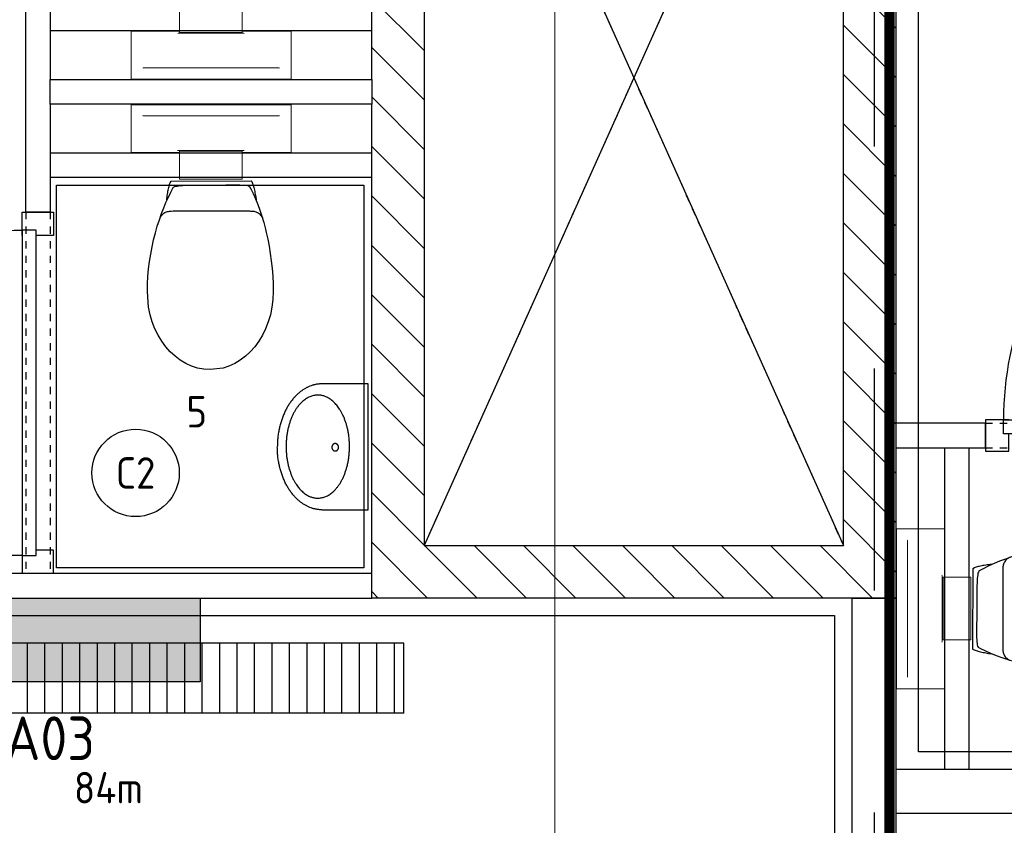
# Model space of a CAD drawing. Header units: millimetres. Extents: x -38032 to 104346, y -31182 to 78566.
# Tile 119 of 154: x 56578 to 59395, y 17124 to 19428. Entities that reach past the tile are written whole.
import ezdxf
from ezdxf.enums import TextEntityAlignment as Align

# ---------------------------------------------------------------- set-up
doc = ezdxf.new("R2010")
doc.units = ezdxf.units.MM
doc.header["$LTSCALE"] = 100
doc.set_wipeout_variables(frame=1)
for name, pattern in [('HIDDEN', [9.525, 6.35, -3.175]), ('PHANTOM', [63.5, 31.75, -6.35, 6.35, -6.35, 6.35, -6.35]), ('STYLE_01', [0.41664, 0.20828, -0.20836]), ('STYLE_11', [5, 3.888855, -0.416718, 0.277786, -0.416641])]:
    doc.linetypes.add(name, pattern=pattern)
for name, color, linetype in [('AL$1A---_ALGEMEEN', 8, 'Continuous'), ('AM$1A---_ARCERING', 8, 'Continuous'), ('BOUWKUNDIG', 8, 'Continuous'), ('brandscheiding', 5, 'HIDDEN'), ('EL6131--_KG', 3, 'Continuous'), ('EL6131--_KG_ARC', 1, 'Continuous'), ('EL6212--', 3, 'Continuous'), ('EL6311--', 3, 'Continuous'), ('Kastenscheiding', 4, 'PHANTOM'), ('lengte voedingskabels', 3, 'Continuous')]:
    doc.layers.add(name, color=color, linetype=linetype)
doc.layers.add('stramien', color=1, linetype='Continuous', lineweight=9)
doc.styles.add('BURO-018', font='iso.shx', dxfattribs={"height": 90})
doc.styles.add('BURO-025', font='ISO.shx', dxfattribs={"height": 125})
doc.styles.get("Standard").update_dxf_attribs({"font": 'iso.shx'})

# ---------------------------------------------------------------- blocks, each defined once
blk = doc.blocks.new('1115B3A')
at = {"color": 0, "linetype": 'Continuous'}
blk.add_circle((0, 0), 2.5, dxfattribs=at)
at = {"color": 0, "linetype": 'Continuous', "style": 'BURO-018'}
for tag, p in [('E_GKAST', (0, 8)), ('E_GROEP', (0, 5)), ('E_SGROEP', (4.5, 5)), ('E_ARMCODE', (0, 0)), ('E_SLET', (4.5, -1))]:
    blk.add_attdef(tag, text='', height=1.8, dxfattribs=at).set_placement(p, align=Align.MIDDLE)
blk = doc.blocks.new('1116A4H1200240')
at = {"color": 0}
for p, q in [((-12, -2.4), (-12, 2.4)), ((-12, 2.4), (12, 2.4)), ((12, 2.4), (12, -2.4)), ((12, -2.4), (-12, -2.4))]:
    blk.add_line(p, q, dxfattribs=at)
at = {"color": 0, "linetype": 'Continuous', "style": 'BURO-018'}
for tag, p in [('E_GKAST', (0, 15)), ('E_GROEP', (0, 9)), ('E_SGROEP', (4.5, 9)), ('E_KAST', (0, 6))]:
    blk.add_attdef(tag, text='', height=1.8, dxfattribs=at).set_placement(p, align=Align.MIDDLE)
at = {"color": 0, "linetype": 'Continuous', "style": 'BURO-018', "flags": 1}
blk.add_attdef('E_MATCODE', text='', height=1.8, dxfattribs=at).set_placement((0, 0), align=Align.MIDDLE)
blk = doc.blocks.new('E-GK-GTC-C83C')
at = {"color": 0, "linetype": 'Continuous'}
for p, q in [((-0.5, 100), (0.5, 100)), ((-0.5, -100), (0.5, -100))]:
    blk.add_line(p, q, dxfattribs=at)
blk = doc.blocks.new('E-GK-END-C8')
at = {"color": 0, "linetype": 'Continuous'}
blk.add_line((0, 100), (0, -100), dxfattribs=at)
blk = doc.blocks.new('toil. 10 top')
at = {"color": 0, "lineweight": 5}
blk.add_wipeout([(-202.38, 176.35), (202.64, 176.35), (202.64, 77.25), (-202.38, 77.25)], dxfattribs=at).dxf.layer = 'AL$1A---_ALGEMEEN'
at = {"color": 0}
blk.add_wipeout([(-126.41, -63.78), (-125.9, -59.46), (-125.39, -54.88), (-124.88, -50.82), (-124.12, -47.01), (-123.61, -42.94), (-123.1, -39.13), (-122.34, -35.57), (-121.58, -32.02), (-120.82, -28.71), (-120.05, -25.66), (-119.29, -22.87), (-118.27, -19.82), (-117.51, -17.28), (-116.5, -14.99), (-113.95, -10.42), (115.23, -9.66), (116.5, -11.69), (117.77, -13.97), (119.04, -16.52), (120.06, -19.31), (121.08, -22.36), (122.09, -25.41), (122.86, -28.71), (123.87, -32.02), (124.64, -36.08), (125.14, -39.64), (125.91, -43.45), (126.67, -47.52), (127.18, -51.33), (127.94, -55.39), (129.46, -63.27)], dxfattribs=at).dxf.layer = 'AL$1A---_ALGEMEEN'
at = {"layer": 'AL$1A---_ALGEMEEN', "color": 0, "lineweight": 5, "flags": 128}
blk.add_lwpolyline([(-202.38, 176.35), (202.64, 176.35), (202.64, 77.25), (-202.38, 77.25), (-202.38, 176.35)], dxfattribs=at)
at = {"layer": 'AL$1A---_ALGEMEEN', "color": 0, "flags": 128}
blk.add_lwpolyline([(-126.41, -63.78), (-125.9, -59.46), (-125.39, -54.88), (-124.88, -50.82), (-124.12, -47.01), (-123.61, -42.94), (-123.1, -39.13), (-122.34, -35.57), (-121.58, -32.02), (-120.82, -28.71), (-120.05, -25.66), (-119.29, -22.87), (-118.27, -19.82), (-117.51, -17.28), (-116.5, -14.99), (-113.95, -10.42), (115.23, -9.66), (116.5, -11.69), (117.77, -13.97), (119.04, -16.52), (120.06, -19.31), (121.08, -22.36), (122.09, -25.41), (122.86, -28.71), (123.87, -32.02), (124.64, -36.08), (125.14, -39.64), (125.91, -43.45), (126.67, -47.52), (127.18, -51.33), (127.94, -55.39), (129.46, -63.27)], dxfattribs=at)
at = {"color": 0, "lineweight": 5}
blk.add_wipeout([(-89.82, 75.21), (89.57, 75.21), (89.57, -4.57), (-89.82, -4.57)], dxfattribs=at).dxf.layer = 'AL$1A---_ALGEMEEN'
at = {"color": 0}
blk.add_wipeout([(-182.05, -326), (-181.8, -304.15), (-180.53, -282.55), (-178.5, -260.95), (-175.96, -239.61), (-172.4, -218.77), (-168.59, -198.19), (-164.01, -177.86), (-159.18, -158.29), (-153.59, -139.24), (-147.75, -120.94), (-141.65, -103.15), (-135.3, -86.65), (-128.69, -70.89), (-121.83, -55.65), (-114.97, -41.42), (-107.86, -28.46), (-106.59, -27.19), (-104.3, -25.92), (-101, -24.9), (-96.93, -24.14), (-92.1, -23.38), (-86.51, -22.87), (-80.16, -22.36), (-73.04, -22.11), (-65.68, -21.85), (-57.29, -21.6), (-48.65, -21.6), (-39.5, -21.6), (-29.85, -21.34), (-19.68, -21.34), (1.41, -21.34), (11.81, -21.34), (22.49, -21.34), (32.4, -21.34), (42.31, -21.09), (51.2, -21.09), (60.09, -20.84), (68.22, -20.84), (76.1, -20.84), (82.96, -21.09), (89.32, -21.34), (95.16, -21.6), (99.99, -22.11), (104.05, -22.87), (107.1, -23.63), (110.66, -25.66), (113.96, -32.52), (120.82, -45.99), (127.43, -60.98), (133.78, -76.74), (139.63, -93.25), (145.47, -110.27), (150.81, -128.31), (155.89, -147.11), (158.18, -156.77), (162.5, -176.33), (166.56, -196.41), (169.86, -216.99), (172.66, -238.34), (174.95, -259.93), (176.73, -281.79), (177.74, -303.64), (178.25, -326), (177.23, -348.87), (174.44, -370.981), (170.12, -392.571), (164.02, -412.651), (156.4, -432.471), (147.25, -450.511), (136.83, -467.791), (125.4, -483.801), (112.44, -498.031), (98.72, -510.981), (83.73, -522.161), (67.97, -531.821), (51.45, -539.191), (34.43, -544.781), (-1.9, -549.101), (-20.19, -548.081), (-38.23, -544.781), (-55.51, -539.191), (-72.03, -531.821), (-87.78, -522.161), (-102.52, -510.981), (-116.5, -498.031), (-129.2, -483.801), (-140.89, -467.791), (-151.31, -450.511), (-160.46, -432.471), (-168.08, -412.651), (-174.18, -392.571), (-178.5, -370.981)], dxfattribs=at).dxf.layer = 'AL$1A---_ALGEMEEN'
at = {"layer": 'AL$1A---_ALGEMEEN', "color": 0}
blk.add_line((460, 0), (-460, 0), dxfattribs=at)
at = {"layer": 'AL$1A---_ALGEMEEN', "color": 0, "lineweight": 5, "flags": 128}
blk.add_lwpolyline([(-89.82, 75.21), (89.57, 75.21), (89.57, -4.57), (-89.82, -4.57), (-89.82, 75.21)], dxfattribs=at)
at = {"layer": 'AL$1A---_ALGEMEEN', "color": 0, "flags": 128}
blk.add_lwpolyline([(-182.05, -326), (-181.8, -304.15), (-180.53, -282.55), (-178.5, -260.95), (-175.96, -239.61), (-172.4, -218.77), (-168.59, -198.19), (-164.01, -177.86), (-159.18, -158.29), (-153.59, -139.24), (-147.75, -120.94), (-141.65, -103.15), (-135.3, -86.65), (-128.69, -70.89), (-121.83, -55.65), (-114.97, -41.42), (-107.86, -28.46), (-106.59, -27.19), (-104.3, -25.92), (-101, -24.9), (-96.93, -24.14), (-92.1, -23.38), (-86.51, -22.87), (-80.16, -22.36), (-73.04, -22.11), (-65.68, -21.85), (-57.29, -21.6), (-48.65, -21.6), (-39.5, -21.6), (-29.85, -21.34), (-19.68, -21.34), (1.41, -21.34), (11.81, -21.34), (22.49, -21.34), (32.4, -21.34), (42.31, -21.09), (51.2, -21.09), (60.09, -20.84), (68.22, -20.84), (76.1, -20.84), (82.96, -21.09), (89.32, -21.34), (95.16, -21.6), (99.99, -22.11), (104.05, -22.87), (107.1, -23.63), (110.66, -25.66), (113.96, -32.52), (120.82, -45.99), (127.43, -60.98), (133.78, -76.74), (139.63, -93.25), (145.47, -110.27), (150.81, -128.31), (155.89, -147.11), (158.18, -156.77), (162.5, -176.33), (166.56, -196.41), (169.86, -216.99), (172.66, -238.34), (174.95, -259.93), (176.73, -281.79), (177.74, -303.64), (178.25, -326), (177.23, -348.87), (174.44, -370.981), (170.12, -392.571), (164.02, -412.651), (156.4, -432.471), (147.25, -450.511), (136.83, -467.791), (125.4, -483.801), (112.44, -498.031), (98.72, -510.981), (83.73, -522.161), (67.97, -531.821), (51.45, -539.191), (34.43, -544.781), (-1.9, -549.101), (-20.19, -548.081), (-38.23, -544.781), (-55.51, -539.191), (-72.03, -531.821), (-87.78, -522.161), (-102.52, -510.981), (-116.5, -498.031), (-129.2, -483.801), (-140.89, -467.791), (-151.31, -450.511), (-160.46, -432.471), (-168.08, -412.651), (-174.18, -392.571), (-178.5, -370.981), (-182.05, -326)], dxfattribs=at)
at = {"color": 0, "lineweight": 5}
for points in [[(-228.05, 208.36), (-228.05, 71.4), (-89.82, 71.4)], [(89.82, 71.4), (229.32, 71.4), (229.32, 208.87)]]:
    blk.add_wipeout(points, dxfattribs=at).dxf.layer = 'AL$1A---_ALGEMEEN'
at = {"color": 0}
blk.add_wipeout([(-145.72, -115.35), (-144.45, -112.56), (-142.92, -110.01), (-141.14, -107.73), (-139.11, -105.19), (-137.08, -103.41), (-134.79, -101.88), (-132.25, -100.36), (-129.71, -99.09), (-127.17, -98.33), (-124.37, -97.31), (-121.83, -96.8), (-119.04, -96.29), (-116.24, -96.04), (-113.45, -95.79), (-107.86, -95.54), (110.66, -95.54), (112.95, -95.79), (115.74, -95.79), (118.28, -96.04), (120.82, -96.04), (123.36, -96.55), (125.91, -97.06), (128.19, -97.82), (130.73, -98.83), (133.02, -99.85), (135.31, -101.12), (137.59, -102.9), (139.63, -104.68), (141.66, -107.22), (143.44, -109.51), (147, -115.35)], dxfattribs=at).dxf.layer = 'AL$1A---_ALGEMEEN'
at = {"layer": 'AL$1A---_ALGEMEEN', "color": 0, "lineweight": 5}
blk.add_line((-228.05, 208.36), (229.32, 208.36), dxfattribs=at)
at = {"layer": 'AL$1A---_ALGEMEEN', "color": 0}
blk.add_line((460, 70), (-460, 70), dxfattribs=at)
at = {"layer": 'AL$1A---_ALGEMEEN', "color": 0, "lineweight": 5, "flags": 128}
for points in [[(-228.05, 208.36), (-228.05, 71.4), (-89.82, 71.4)], [(89.82, 71.4), (229.32, 71.4), (229.32, 208.87)]]:
    blk.add_lwpolyline(points, dxfattribs=at)
at = {"layer": 'AL$1A---_ALGEMEEN', "color": 0, "flags": 128}
blk.add_lwpolyline([(-145.72, -115.35), (-144.45, -112.56), (-142.92, -110.01), (-141.14, -107.73), (-139.11, -105.19), (-137.08, -103.41), (-134.79, -101.88), (-132.25, -100.36), (-129.71, -99.09), (-127.17, -98.33), (-124.37, -97.31), (-121.83, -96.8), (-119.04, -96.29), (-116.24, -96.04), (-113.45, -95.79), (-107.86, -95.54), (110.66, -95.54), (112.95, -95.79), (115.74, -95.79), (118.28, -96.04), (120.82, -96.04), (123.36, -96.55), (125.91, -97.06), (128.19, -97.82), (130.73, -98.83), (133.02, -99.85), (135.31, -101.12), (137.59, -102.9), (139.63, -104.68), (141.66, -107.22), (143.44, -109.51), (147, -115.35)], dxfattribs=at)
blk = doc.blocks.new('fonteintje 360 x 240')
at = {"color": 0}
blk.add_wipeout([(0, -132.1), (180, -132.1), (180, -133.1), (180, -134.2), (179.9, -135.3), (179.9, -136.3), (179.9, -137.4), (179.8, -138.5), (179.7, -139.5), (179.6, -140.6), (179.5, -141.6), (179.4, -142.7), (179.3, -143.7), (179.2, -144.8), (179, -145.8), (178.8, -146.8), (178.7, -147.9), (178.5, -148.9), (178.3, -150), (178.1, -151), (177.9, -152), (177.6, -153), (177.4, -154.1), (177.2, -155.1), (176.9, -156.1), (176.6, -157.1), (176.3, -158.2), (176, -159.2), (175.7, -160.2), (175.4, -161.2), (175, -162.2), (174.7, -163.2), (174.3, -164.2), (174, -165.2), (173.6, -166.2), (173.2, -167.2), (172.8, -168.2), (172.4, -169.2), (171.9, -170.2), (171.5, -171.2), (171, -172.1), (170.6, -173.1), (170.1, -174.1), (169.6, -175.1), (169.1, -176.1), (168.6, -177), (168.1, -178), (167.5, -179), (167, -179.9), (166.4, -180.9), (165.9, -181.9), (165.3, -182.8), (164.7, -183.8), (164.1, -184.7), (163.5, -185.7), (162.8, -186.6), (162.2, -187.6), (161.5, -188.5), (160.9, -189.5), (160.2, -190.4), (159.5, -191.4), (158.8, -192.3), (158.1, -193.2), (157.4, -194.2), (156.6, -195.1), (155.9, -196), (155.1, -197), (154.4, -197.9), (153.6, -198.8), (152.8, -199.7), (152, -200.6), (151.2, -201.5), (150.4, -202.4), (149.6, -203.3), (148.8, -204.1), (147.9, -205), (147.1, -205.9), (146.2, -206.7), (145.4, -207.6), (144.5, -208.4), (143.6, -209.3), (142.7, -210.1), (141.8, -210.9), (140.9, -211.7), (140, -212.6), (139.1, -213.4), (138.2, -214.2), (137.2, -215), (136.3, -215.8), (135.3, -216.5), (134.4, -217.3), (133.4, -218.1), (132.4, -218.8), (131.4, -219.6), (130.4, -220.4), (129.4, -221.1), (128.4, -221.8), (127.4, -222.6), (126.3, -223.3), (125.3, -224), (124.2, -224.8), (123.2, -225.5), (122.1, -226.2), (121, -226.9), (119.9, -227.6), (118.8, -228.2), (117.7, -228.9), (116.6, -229.6), (115.5, -230.3), (114.4, -230.9), (113.2, -231.6), (112.1, -232.2), (110.9, -232.9), (109.8, -233.5), (108.6, -234.1), (107.4, -234.8), (106.2, -235.4), (105, -236), (103.8, -236.6), (102.6, -237.2), (101.4, -237.8), (100.2, -238.4), (98.9, -239), (97.7, -239.5), (96.4, -240.1), (95.2, -240.7), (93.9, -241.2), (92.6, -241.8), (91.3, -242.3), (90, -242.9), (88.7, -243.4), (87.4, -243.9), (86.1, -244.4), (84.8, -244.9), (83.4, -245.4), (82.1, -245.9), (80.8, -246.4), (79.5, -246.9), (78.1, -247.3), (76.8, -247.8), (75.5, -248.2), (74.1, -248.7), (72.8, -249.1), (71.4, -249.5), (70.1, -250), (68.7, -250.4), (67.4, -250.8), (66, -251.1), (64.6, -251.5), (63.3, -251.9), (61.9, -252.3), (60.5, -252.6), (59.1, -253), (57.8, -253.3), (56.4, -253.6), (55, -254), (53.6, -254.3), (52.2, -254.6), (50.8, -254.9), (49.4, -255.2), (48, -255.4), (46.6, -255.7), (45.2, -256), (43.8, -256.2), (42.4, -256.5), (41, -256.7), (39.5, -256.9), (38.1, -257.2), (36.7, -257.4), (35.3, -257.6), (33.8, -257.8), (32.4, -258), (31, -258.2), (29.5, -258.3), (28.1, -258.5), (26.6, -258.6), (25.2, -258.8), (23.7, -258.9), (22.3, -259.1), (20.8, -259.2), (19.3, -259.3), (17.9, -259.4), (16.4, -259.5), (14.9, -259.6), (13.4, -259.7), (12, -259.7), (10.5, -259.8), (9, -259.8), (7.5, -259.9), (6, -259.9), (4.5, -260), (3, -260), (1.5, -260), (0, -260)], dxfattribs=at).dxf.layer = 'AL$1A---_ALGEMEEN'
at = {"layer": 'AL$1A---_ALGEMEEN', "color": 0}
blk.add_open_spline([(180, -132.1), (180, -166.3), (131.8, -225.7), (48.2, -260), (0, -260)], degree=2, dxfattribs=at)
at = {"color": 0}
blk.add_wipeout([(180, -132.1), (180, 0), (-180, 0), (-180, -132.1)], dxfattribs=at).dxf.layer = 'AL$1A---_ALGEMEEN'
at = {"layer": 'AL$1A---_ALGEMEEN', "color": 0}
blk.add_lwpolyline([(180, -132.1), (180, 0), (-180, 0), (-180, -132.1)], dxfattribs=at)
at = {"color": 0}
blk.add_wipeout([(0, -132.1), (-180, -132.1), (-180, -133.1), (-180, -134.2), (-179.9, -135.3), (-179.9, -136.3), (-179.9, -137.4), (-179.8, -138.5), (-179.7, -139.5), (-179.6, -140.6), (-179.5, -141.6), (-179.4, -142.7), (-179.3, -143.7), (-179.2, -144.8), (-179, -145.8), (-178.8, -146.8), (-178.7, -147.9), (-178.5, -148.9), (-178.3, -150), (-178.1, -151), (-177.9, -152), (-177.6, -153), (-177.4, -154.1), (-177.2, -155.1), (-176.9, -156.1), (-176.6, -157.1), (-176.3, -158.2), (-176, -159.2), (-175.7, -160.2), (-175.4, -161.2), (-175, -162.2), (-174.7, -163.2), (-174.3, -164.2), (-174, -165.2), (-173.6, -166.2), (-173.2, -167.2), (-172.8, -168.2), (-172.4, -169.2), (-171.9, -170.2), (-171.5, -171.2), (-171, -172.1), (-170.6, -173.1), (-170.1, -174.1), (-169.6, -175.1), (-169.1, -176.1), (-168.6, -177), (-168.1, -178), (-167.5, -179), (-167, -179.9), (-166.4, -180.9), (-165.9, -181.9), (-165.3, -182.8), (-164.7, -183.8), (-164.1, -184.7), (-163.5, -185.7), (-162.8, -186.6), (-162.2, -187.6), (-161.5, -188.5), (-160.9, -189.5), (-160.2, -190.4), (-159.5, -191.4), (-158.8, -192.3), (-158.1, -193.2), (-157.4, -194.2), (-156.6, -195.1), (-155.9, -196), (-155.1, -197), (-154.4, -197.9), (-153.6, -198.8), (-152.8, -199.7), (-152, -200.6), (-151.2, -201.5), (-150.4, -202.4), (-149.6, -203.3), (-148.8, -204.1), (-147.9, -205), (-147.1, -205.9), (-146.2, -206.7), (-145.4, -207.6), (-144.5, -208.4), (-143.6, -209.3), (-142.7, -210.1), (-141.8, -210.9), (-140.9, -211.7), (-140, -212.6), (-139.1, -213.4), (-138.2, -214.2), (-137.2, -215), (-136.3, -215.8), (-135.3, -216.5), (-134.4, -217.3), (-133.4, -218.1), (-132.4, -218.8), (-131.4, -219.6), (-130.4, -220.4), (-129.4, -221.1), (-128.4, -221.8), (-127.4, -222.6), (-126.3, -223.3), (-125.3, -224), (-124.2, -224.8), (-123.2, -225.5), (-122.1, -226.2), (-121, -226.9), (-119.9, -227.6), (-118.8, -228.2), (-117.7, -228.9), (-116.6, -229.6), (-115.5, -230.3), (-114.4, -230.9), (-113.2, -231.6), (-112.1, -232.2), (-110.9, -232.9), (-109.8, -233.5), (-108.6, -234.1), (-107.4, -234.8), (-106.2, -235.4), (-105, -236), (-103.8, -236.6), (-102.6, -237.2), (-101.4, -237.8), (-100.2, -238.4), (-98.9, -239), (-97.7, -239.5), (-96.4, -240.1), (-95.2, -240.7), (-93.9, -241.2), (-92.6, -241.8), (-91.3, -242.3), (-90, -242.9), (-88.7, -243.4), (-87.4, -243.9), (-86.1, -244.4), (-84.8, -244.9), (-83.4, -245.4), (-82.1, -245.9), (-80.8, -246.4), (-79.5, -246.9), (-78.1, -247.3), (-76.8, -247.8), (-75.5, -248.2), (-74.1, -248.7), (-72.8, -249.1), (-71.4, -249.5), (-70.1, -250), (-68.7, -250.4), (-67.4, -250.8), (-66, -251.1), (-64.6, -251.5), (-63.3, -251.9), (-61.9, -252.3), (-60.5, -252.6), (-59.1, -253), (-57.8, -253.3), (-56.4, -253.6), (-55, -254), (-53.6, -254.3), (-52.2, -254.6), (-50.8, -254.9), (-49.4, -255.2), (-48, -255.4), (-46.6, -255.7), (-45.2, -256), (-43.8, -256.2), (-42.4, -256.5), (-41, -256.7), (-39.5, -256.9), (-38.1, -257.2), (-36.7, -257.4), (-35.3, -257.6), (-33.8, -257.8), (-32.4, -258), (-31, -258.2), (-29.5, -258.3), (-28.1, -258.5), (-26.6, -258.6), (-25.2, -258.8), (-23.7, -258.9), (-22.3, -259.1), (-20.8, -259.2), (-19.3, -259.3), (-17.9, -259.4), (-16.4, -259.5), (-14.9, -259.6), (-13.4, -259.7), (-12, -259.7), (-10.5, -259.8), (-9, -259.8), (-7.5, -259.9), (-6, -259.9), (-4.5, -260), (-3, -260), (-1.5, -260), (0, -260)], dxfattribs=at).dxf.layer = 'AL$1A---_ALGEMEEN'
at = {"layer": 'AL$1A---_ALGEMEEN', "color": 0}
blk.add_open_spline([(-180, -132.1), (-180, -166.3), (-131.8, -225.7), (-48.2, -260), (0, -260)], degree=2, dxfattribs=at)
at = {"color": 0}
blk.add_wipeout([(-0.6, -234.9), (-15.1, -234.4), (-29.3, -233.1), (-43.4, -231), (-57, -228), (-70, -224.2), (-82.4, -219.6), (-94, -214.3), (-104.8, -208.3), (-114.5, -201.7), (-123.1, -194.6), (-130.5, -186.9), (-136.7, -178.9), (-141.5, -170.5), (-145.1, -161.9), (-147.2, -153.1), (-147.9, -144.2), (-147.2, -135.3), (-145.1, -126.5), (-141.5, -117.8), (-136.7, -109.5), (-130.5, -101.4), (-123.1, -93.8), (-114.5, -86.6), (-104.8, -80), (-94, -74), (-82.4, -68.7), (-70, -64.2), (-57, -60.4), (-43.4, -57.4), (-29.3, -55.2), (-15.1, -53.9), (-0.6, -53.5), (13.8, -53.9), (28.1, -55.2), (42.1, -57.4), (55.7, -60.4), (68.8, -64.2), (81.2, -68.7), (92.8, -74), (103.5, -80), (113.2, -86.6), (121.8, -93.8), (129.3, -101.4), (135.4, -109.5), (140.3, -117.8), (143.8, -126.5), (146, -135.3), (146.7, -144.2), (146, -153.1), (143.8, -161.9), (140.3, -170.5), (135.4, -178.9), (129.3, -186.9), (121.8, -194.6), (113.2, -201.7), (103.5, -208.3), (92.8, -214.3), (81.2, -219.6), (68.8, -224.2), (55.7, -228), (42.1, -231), (28.1, -233.1), (13.8, -234.4)], dxfattribs=at).dxf.layer = 'AL$1A---_ALGEMEEN'
at = {"layer": 'AL$1A---_ALGEMEEN', "color": 0}
blk.add_open_spline([(-74.3, -65.6), (-40.1, -53.5), (38.8, -53.5), (107.2, -77.8), (146.7, -119.9), (146.7, -168.5), (107.2, -210.6), (38.8, -234.9), (-40.1, -234.9), (-108.4, -210.6), (-147.9, -168.5), (-147.9, -119.9), (-108.4, -77.8), (-74.3, -65.6)], degree=2, dxfattribs=at)
at = {"color": 0}
blk.add_wipeout([(1.3, -104), (0.3, -104), (-0.7, -103.8), (-1.7, -103.6), (-2.7, -103.3), (-3.6, -102.9), (-4.5, -102.4), (-5.3, -101.8), (-6.1, -101.2), (-6.8, -100.5), (-7.4, -99.7), (-7.9, -98.9), (-8.4, -98), (-8.7, -97.1), (-9, -96.2), (-9.1, -95.3), (-9.2, -94.3), (-9.1, -93.4), (-9, -92.4), (-8.7, -91.5), (-8.4, -90.6), (-7.9, -89.8), (-7.4, -88.9), (-6.8, -88.2), (-6.1, -87.5), (-5.3, -86.8), (-4.5, -86.3), (-3.6, -85.8), (-2.7, -85.4), (-1.7, -85.1), (-0.7, -84.8), (0.3, -84.7), (1.3, -84.7), (2.3, -84.7), (3.4, -84.8), (4.3, -85.1), (5.3, -85.4), (6.2, -85.8), (7.1, -86.3), (8, -86.8), (8.7, -87.5), (9.4, -88.2), (10, -88.9), (10.5, -89.8), (11, -90.6), (11.3, -91.5), (11.6, -92.4), (11.7, -93.4), (11.8, -94.3), (11.7, -95.3), (11.6, -96.2), (11.3, -97.1), (11, -98), (10.5, -98.9), (10, -99.7), (9.4, -100.5), (8.7, -101.2), (8, -101.8), (7.1, -102.4), (6.2, -102.9), (5.3, -103.3), (4.3, -103.6), (3.4, -103.8), (2.3, -104)], dxfattribs=at).dxf.layer = 'AL$1A---_ALGEMEEN'
at = {"layer": 'AL$1A---_ALGEMEEN', "color": 0}
blk.add_open_spline([(-3.9, -85.9), (-1.5, -84.7), (4.1, -84.7), (9, -87.2), (11.8, -91.7), (11.8, -96.9), (9, -101.4), (4.1, -104), (-1.5, -104), (-6.4, -101.4), (-9.2, -96.9), (-9.2, -91.7), (-6.4, -87.2), (-3.9, -85.9)], degree=2, dxfattribs=at)
blk = doc.blocks.new('72-toilet hang+fontein')
at = {"layer": 'AL$1A---_ALGEMEEN', "color": 0, "xscale": -1}
blk.add_blockref('fonteintje 360 x 240', (-980, 910), dxfattribs=at)
at = {"layer": 'AL$1A---_ALGEMEEN', "color": 0, "xscale": -1, "rotation": 270}
blk.add_blockref('toil. 10 top', (-210, 460.125), dxfattribs=at)
blk = doc.blocks.new('32x_hout-mk 806a-p')
at = {"color": 0}
for points in [[(-20.7, -67), (-20.7, 0), (-110.7, 0), (-110.7, -67)], [(-110.7, -967), (-20.7, -967), (-20.7, -1034), (-110.7, -1034)]]:
    blk.add_wipeout(points, dxfattribs=at).dxf.layer = 'AL$1A---_ALGEMEEN'
at = {"layer": 'AL$1A---_ALGEMEEN', "color": 0}
for points in [[(-20.7, -67), (-20.7, 0), (-110.7, 0), (-110.7, -67)], [(909, -959.2), (908.2, -936.4), (906.8, -913.6), (904.8, -890.8), (902.3, -868.2), (899.2, -845.5), (895.6, -823), (891.4, -800.6), (886.7, -778.2), (881.4, -756), (875.6, -734), (869.2, -712), (862.4, -690.3), (854.9, -668.7), (847, -647.3), (838.5, -626.1), (829.5, -605.1), (820, -584.4), (810, -563.9), (799.5, -543.6), (788.5, -523.6), (777, -503.9), (765, -484.5), (752.6, -465.3), (739.6, -446.5), (726.3, -428), (712.5, -409.8), (698.2, -392), (683.5, -374.5), (668.4, -357.5), (652.8, -340.7), (636.9, -324.4), (620.6, -308.5), (603.8, -292.9), (586.7, -277.8), (569.3, -263.1), (551.5, -248.8), (533.3, -235), (514.8, -221.6), (496, -208.7), (476.8, -196.3), (457.4, -184.3), (437.7, -172.8), (417.7, -161.8), (397.4, -151.3), (376.9, -141.3), (356.2, -131.8), (335.2, -122.8), (314, -114.3), (292.6, -106.4), (271, -98.9), (249.3, -92), (227.3, -85.7), (205.3, -79.9), (183.1, -74.6), (160.7, -69.9), (138.3, -65.7), (115.8, -62.1), (93.1, -59), (70.4, -56.5), (47.7, -54.5), (24.9, -53.1), (2.1, -52.3), (-20.7, -52), (-20.7, -982), (909.3, -982)], [(-110.7, -967), (-20.7, -967), (-20.7, -1034), (-110.7, -1034)]]:
    blk.add_lwpolyline(points, close=True, dxfattribs=at)
at = {"color": 0}
blk.add_wipeout([(-60.7, -52), (-20.7, -52), (-20.7, -982), (-60.7, -982)], dxfattribs=at).dxf.layer = 'AL$1A---_ALGEMEEN'
at = {"layer": 'AL$1A---_ALGEMEEN', "color": 0}
blk.add_lwpolyline([(-60.7, -52), (-20.7, -52), (-20.7, -982), (-60.7, -982)], close=True, dxfattribs=at)
blk = doc.blocks.new('serviceblok model B')
at = {"layer": 'AL$1A---_ALGEMEEN', "color": 0, "xscale": -1, "rotation": 90}
blk.add_blockref('72-toilet hang+fontein', (2420, 4732.5), dxfattribs=at)
at = {"layer": 'AL$1A---_ALGEMEEN', "color": 0, "rotation": 90}
blk.add_blockref('72-toilet hang+fontein', (2420, 4662.5), dxfattribs=at)
at = {"color": 0}
blk.add_wipeout([(3720, 6225), (3720, 6075), (1500, 6075), (1500, 3400), (1500, 3250), (751.2, 3250), (751.2, 3400), (1350, 3400), (1350, 6075), (751.2, 6075), (751.2, 6225)], dxfattribs=at).dxf.layer = 'AL$1A---_ALGEMEEN'
blk.add_wipeout([(751.2, 6225), (751.2, 6075), (150, 6075), (150, 3400), (751.2, 3400), (751.2, 3250), (0, 3250), (0, 8541), (150, 8541), (150, 6225)], dxfattribs=at).dxf.layer = 'AL$1A---_ALGEMEEN'
at = {"layer": 'AM$1A---_ARCERING', "linetype": 'Continuous', "lineweight": 5}
h = blk.add_hatch(dxfattribs=at)
h.set_pattern_fill('KALKZANDSTEEN', color=256, style=0, pattern_type=2)
h.set_pattern_definition([(45, (0, 0), (70.7107, -70.7107), [])])
h.paths.add_polyline_path([(3720, 6075), (3720, 6225), (150, 6225), (150, 8541), (0, 8541), (0, 6225), (0, 6075), (0, 3400), (0, 3250), (1500, 3250), (1500, 3400), (1500, 6075)])
h.paths.add_polyline_path([(150, 3400), (150, 6075), (1350, 6075), (1350, 3400)], flags=16)
at = {"layer": 'AL$1A---_ALGEMEEN', "color": 0, "linetype": 'STYLE_01'}
for p, q in [((150, 6075), (1350, 3400)), ((1350, 6075), (150, 3400))]:
    blk.add_line(p, q, dxfattribs=at)
at = {"layer": 'AL$1A---_ALGEMEEN', "color": 0, "flags": 128}
for points in [[(3720, 6075), (3720, 6225), (150, 6225), (150, 8541), (0, 8541), (0, 6225), (0, 6075), (0, 3400), (0, 3250), (1500, 3250), (1500, 3400), (1500, 6075)], [(150, 3400), (150, 6075), (1350, 6075), (1350, 3400)]]:
    blk.add_lwpolyline(points, close=True, dxfattribs=at)
at = {"layer": 'AL$1A---_ALGEMEEN', "color": 0}
blk.add_blockref('32x_hout-mk 806a-p', (2520.7, 4354), dxfattribs=at)
at = {"color": 0}
blk.add_wipeout([(125, 3250), (0, 3250), (0, -520), (125, -520), (125, -450), (125, -310)], dxfattribs=at).dxf.layer = 'AL$1A---_ALGEMEEN'
at = {"layer": 'AL$1A---_ALGEMEEN', "color": 0}
blk.add_lwpolyline([(125, 3250), (0, 3250), (0, -520), (125, -520), (125, -450), (125, -310)], close=True, dxfattribs=at)
at = {"color": 0}
blk.add_wipeout([(1500, 3320), (3650, 3320), (3650, 3250), (1500, 3250)], dxfattribs=at).dxf.layer = 'AL$1A---_ALGEMEEN'
at = {"layer": 'AL$1A---_ALGEMEEN', "color": 0, "linetype": 'STYLE_01'}
blk.add_line((2420, 4354), (2420, 3320), dxfattribs=at)
at = {"layer": 'AL$1A---_ALGEMEEN', "color": 0}
blk.add_lwpolyline([(1500, 3320), (3650, 3320), (3650, 3250), (1500, 3250)], close=True, dxfattribs=at)
at = {"color": 0}
blk.add_wipeout([(2490, 5041), (2420, 5041), (2420, 4354), (2490, 4354)], dxfattribs=at).dxf.layer = 'AL$1A---_ALGEMEEN'
at = {"layer": 'AL$1A---_ALGEMEEN', "color": 0, "linetype": 'STYLE_01'}
blk.add_line((2490, 4354), (2490, 3320), dxfattribs=at)
at = {"layer": 'AL$1A---_ALGEMEEN', "color": 0}
blk.add_lwpolyline([(2490, 5041), (2420, 5041), (2420, 4354), (2490, 4354)], close=True, dxfattribs=at)
at = {"color": 0}
blk.add_wipeout([(1500, 4732.5), (1500, 4662.5), (2420, 4662.5), (2420, 4732.5)], dxfattribs=at).dxf.layer = 'AL$1A---_ALGEMEEN'
at = {"layer": 'AL$1A---_ALGEMEEN', "color": 0}
blk.add_lwpolyline([(1500, 4732.5), (1500, 4662.5), (2420, 4662.5), (2420, 4732.5)], close=True, dxfattribs=at)
blk = doc.blocks.new('32x_hout-mk 806as-p')
at = {"color": 0}
for points in [[(-20.7, -67), (-20.7, 0), (-110.7, 0), (-110.7, -67)], [(-110.7, -967), (-20.7, -967), (-20.7, -1034), (-110.7, -1034)]]:
    blk.add_wipeout(points, dxfattribs=at).dxf.layer = 'AL$1A---_ALGEMEEN'
at = {"layer": 'AL$1A---_ALGEMEEN', "color": 0}
for points in [[(-20.7, -67), (-20.7, 0), (-110.7, 0), (-110.7, -67)], [(909, -74.8), (908.2, -97.6), (906.8, -120.4), (904.8, -143.2), (902.3, -165.8), (899.2, -188.5), (895.6, -211), (891.4, -233.4), (886.7, -255.8), (881.4, -278), (875.6, -300), (869.2, -322), (862.4, -343.7), (854.9, -365.3), (847, -386.7), (838.5, -407.9), (829.5, -428.9), (820, -449.6), (810, -470.1), (799.5, -490.4), (788.5, -510.4), (777, -530.1), (765, -549.5), (752.6, -568.7), (739.6, -587.5), (726.3, -606), (712.5, -624.2), (698.2, -642), (683.5, -659.5), (668.4, -676.5), (652.8, -693.3), (636.9, -709.6), (620.6, -725.5), (603.8, -741.1), (586.7, -756.2), (569.3, -770.9), (551.5, -785.2), (533.3, -799), (514.8, -812.4), (496, -825.3), (476.8, -837.7), (457.4, -849.7), (437.7, -861.2), (417.7, -872.2), (397.4, -882.7), (376.9, -892.7), (356.2, -902.2), (335.2, -911.2), (314, -919.7), (292.6, -927.6), (271, -935.1), (249.3, -942), (227.3, -948.3), (205.3, -954.1), (183.1, -959.4), (160.7, -964.1), (138.3, -968.3), (115.8, -971.9), (93.1, -975), (70.4, -977.5), (47.7, -979.5), (24.9, -980.9), (2.1, -981.7), (-20.7, -982), (-20.7, -52), (909.3, -52)], [(-110.7, -967), (-20.7, -967), (-20.7, -1034), (-110.7, -1034)]]:
    blk.add_lwpolyline(points, close=True, dxfattribs=at)
at = {"color": 0}
blk.add_wipeout([(-60.7, -52), (-20.7, -52), (-20.7, -982), (-60.7, -982)], dxfattribs=at).dxf.layer = 'AL$1A---_ALGEMEEN'
at = {"layer": 'AL$1A---_ALGEMEEN', "color": 0}
blk.add_lwpolyline([(-60.7, -52), (-20.7, -52), (-20.7, -982), (-60.7, -982)], close=True, dxfattribs=at)
blk = doc.blocks.new('32x_hout-mk 810-a')
at = {"color": 0}
blk.add_wipeout([(-20.7, -1023), (-20.7, -11), (-110.7, -11), (-110.7, -1023)], dxfattribs=at).dxf.layer = 'AL$1A---_ALGEMEEN'
at = {"layer": 'AL$1A---_ALGEMEEN', "color": 0}
blk.add_lwpolyline([(-20.7, -1023), (-20.7, -11), (-110.7, -11), (-110.7, -1023)], close=True, dxfattribs=at)
at = {"color": 0}
for points in [[(-20.7, -67), (-20.7, 0), (-110.7, 0), (-110.7, -67)], [(-110.7, -967), (-20.7, -967), (-20.7, -1034), (-110.7, -1034)]]:
    blk.add_wipeout(points, dxfattribs=at).dxf.layer = 'AL$1A---_ALGEMEEN'
at = {"layer": 'AL$1A---_ALGEMEEN', "color": 0}
for points in [[(-20.7, -67), (-20.7, 0), (-110.7, 0), (-110.7, -67)], [(909, -959.2), (908.2, -936.4), (906.8, -913.6), (904.8, -890.8), (902.3, -868.2), (899.2, -845.5), (895.6, -823), (891.4, -800.6), (886.7, -778.2), (881.4, -756), (875.6, -734), (869.2, -712), (862.4, -690.3), (854.9, -668.7), (847, -647.3), (838.5, -626.1), (829.5, -605.1), (820, -584.4), (810, -563.9), (799.5, -543.6), (788.5, -523.6), (777, -503.9), (765, -484.5), (752.6, -465.3), (739.6, -446.5), (726.3, -428), (712.5, -409.8), (698.2, -392), (683.5, -374.5), (668.4, -357.5), (652.8, -340.7), (636.9, -324.4), (620.6, -308.5), (603.8, -292.9), (586.7, -277.8), (569.3, -263.1), (551.5, -248.8), (533.3, -235), (514.8, -221.6), (496, -208.7), (476.8, -196.3), (457.4, -184.3), (437.7, -172.8), (417.7, -161.8), (397.4, -151.3), (376.9, -141.3), (356.2, -131.8), (335.2, -122.8), (314, -114.3), (292.6, -106.4), (271, -98.9), (249.3, -92), (227.3, -85.7), (205.3, -79.9), (183.1, -74.6), (160.7, -69.9), (138.3, -65.7), (115.8, -62.1), (93.1, -59), (70.4, -56.5), (47.7, -54.5), (24.9, -53.1), (2.1, -52.3), (-20.7, -52), (-20.7, -982), (909.3, -982)], [(-110.7, -967), (-20.7, -967), (-20.7, -1034), (-110.7, -1034)]]:
    blk.add_lwpolyline(points, close=True, dxfattribs=at)
at = {"color": 0}
blk.add_wipeout([(-60.7, -52), (-20.7, -52), (-20.7, -982), (-60.7, -982)], dxfattribs=at).dxf.layer = 'AL$1A---_ALGEMEEN'
at = {"layer": 'AL$1A---_ALGEMEEN', "color": 0}
blk.add_lwpolyline([(-60.7, -52), (-20.7, -52), (-20.7, -982), (-60.7, -982)], close=True, dxfattribs=at)
blk = doc.blocks.new('72-toiletgroep coordinatoren')
at = {"layer": 'AL$1A---_ALGEMEEN', "color": 0}
for name, p, rotation in [('32x_hout-mk 806as-p', (1290, 3079.3), 270), ('32x_hout-mk 806a-p', (256, 1120.6), 90)]:
    blk.add_blockref(name, p, dxfattribs=dict(at, rotation=rotation))
at = {"layer": 'AL$1A---_ALGEMEEN', "color": 0, "xscale": -1}
blk.add_blockref('72-toilet hang+fontein', (0, 3180), dxfattribs=at)
at = {"layer": 'AL$1A---_ALGEMEEN', "color": 0, "rotation": 180}
blk.add_blockref('72-toilet hang+fontein', (0, 1020), dxfattribs=at)
at = {"color": 0}
blk.add_wipeout([(1415, -25), (1415, 1572), (1290, 1572), (1290, 1022.8), (1290, 330.1), (1290, 99.1), (1290, -25)], dxfattribs=at).dxf.layer = 'AL$1A---_ALGEMEEN'
at = {"layer": 'AL$1A---_ALGEMEEN', "color": 0}
blk.add_lwpolyline([(1415, -25), (1415, 1572), (1290, 1572), (1290, 1022.8), (1290, 330.1), (1290, 99.1), (1290, -25)], close=True, dxfattribs=at)
at = {"color": 0}
for points in [[(1290, 4100), (1290, 4225), (0, 4225), (0, 4100)], [(0, 3110), (255.1, 3110), (256, 3110), (256, 3180), (0, 3180)], [(106.5, 1089.8), (0, 1089.8), (0, 1019.8), (256, 1019.8), (256, 1089.8), (255.1, 1089.8)]]:
    blk.add_wipeout(points, dxfattribs=at).dxf.layer = 'AL$1A---_ALGEMEEN'
at = {"layer": 'AL$1A---_ALGEMEEN', "color": 0, "linetype": 'STYLE_01'}
for p, q in [((256, 1089.8), (1290, 1089.8)), ((256, 1019.8), (1290, 1019.8))]:
    blk.add_line(p, q, dxfattribs=at)
at = {"layer": 'AL$1A---_ALGEMEEN', "color": 0}
for points in [[(1290, 4100), (1290, 4225), (0, 4225), (0, 4100)], [(0, 3110), (255.1, 3110), (256, 3110), (256, 3180), (0, 3180)], [(106.5, 1089.8), (0, 1089.8), (0, 1019.8), (256, 1019.8), (256, 1089.8), (255.1, 1089.8)]]:
    blk.add_lwpolyline(points, close=True, dxfattribs=at)
at = {"color": 0}
blk.add_wipeout([(0, -25), (1290, -25), (1290, 100), (0, 100)], dxfattribs=at).dxf.layer = 'AL$1A---_ALGEMEEN'
at = {"layer": 'AL$1A---_ALGEMEEN', "color": 0}
blk.add_lwpolyline([(0, -25), (1290, -25), (1290, 100), (0, 100)], close=True, dxfattribs=at)
at = {"color": 0}
blk.add_wipeout([(1290, 3613.1), (1290, 2606), (1415, 2606), (1415, 4225), (1290, 4225), (1290, 4152.5)], dxfattribs=at).dxf.layer = 'AL$1A---_ALGEMEEN'
at = {"layer": 'AL$1A---_ALGEMEEN', "color": 0, "linetype": 'STYLE_01'}
for p, q in [((256, 3180), (1290, 3180)), ((256, 3110), (1290, 3110)), ((1290, 2606), (1290, 1572))]:
    blk.add_line(p, q, dxfattribs=at)
at = {"layer": 'AL$1A---_ALGEMEEN', "color": 0}
blk.add_lwpolyline([(1290, 3613.1), (1290, 2606), (1415, 2606), (1415, 4225), (1290, 4225), (1290, 4152.5)], close=True, dxfattribs=at)
blk.add_blockref('32x_hout-mk 810-a', (1445.7, 2606), dxfattribs=at)
at = {"layer": 'AL$1A---_ALGEMEEN', "color": 0, "linetype": 'STYLE_01'}
blk.add_line((1415, 2606), (1415, 1572), dxfattribs=at)
blk = doc.blocks.new('200254 W 212 3 04-12-2007')
at = {"layer": 'AL$1A---_ALGEMEEN', "xscale": -1}
blk.add_blockref('serviceblok model B', (22887, -10462.6), dxfattribs=at)
at = {"layer": 'AL$1A---_ALGEMEEN'}
for p, q in [((21537, -4387.6), (22737, -7062.6)), ((22737, -4387.6), (21537, -7062.6))]:
    blk.add_line(p, q, dxfattribs=at)
for points in [[(20485, -6032), (21365, -6032), (21365, -7126.6), (20485, -7126.6)], [(22711, -7262.5), (22711, -10862.5), (22163.9, -10862.6), (22163.9, -10432.6), (21653.9, -10432.6), (21653.9, -10862.6), (19321, -10862.6), (19321, -7262.6)]]:
    blk.add_lwpolyline(points, close=True, dxfattribs=at)
at = {"layer": 'stramien', "linetype": 'STYLE_11', "ltscale": 50}
blk.add_line((21911, -38914.6), (21911, 22365.4), dxfattribs=at)
at = {"layer": 'AL$1A---_ALGEMEEN'}
blk.add_blockref('72-toiletgroep coordinatoren', (22887, -7802.6), dxfattribs=at)
blk.add_lwpolyline([(22952, -3752.5), (24127, -3752.5), (24127, -7652.5), (22952, -7652.5)], close=True, dxfattribs=at)

msp = doc.modelspace()

# ---------------------------------------------------------------- block references
at = {"layer": 'BOUWKUNDIG'}
msp.add_blockref('200254 W 212 3 04-12-2007', (36198, 24986.5), dxfattribs=at)

# ---------------------------------------------------------------- next in the draw order: hatches: boundary and pattern name
at = {"layer": 'EL6131--_KG_ARC'}
h = msp.add_hatch(dxfattribs=at)
h.set_pattern_fill('BESTAAND', color=256, scale=2, angle=360, style=0, pattern_type=2)
h.set_pattern_definition([(90, (0, 0), (-50, 2e-14), [])])
h.paths.add_polyline_path([(57676.8, 17445.2), (54985.2, 17445.2), (54985.2, 17645.2), (57676.8, 17645.2)])

# ---------------------------------------------------------------- next in the draw order: linework, layer by layer
at = {"layer": 'brandscheiding', "const_width": 30}
msp.add_lwpolyline([(29397.9, 25537.6), (56865.6, 25537.6), (56865.6, 23264.5), (59066.6, 23264.5), (59066.6, 13992.7), (58122.5, 13992.7), (58122.5, 6509.6), (53096.3, 5898.3), (53096.3, 6042.1), (48112.7, 5538.6), (48130.7, 5340.8), (27536.8, 3072.4)], dxfattribs=at)
at = {"layer": 'EL6212--'}
msp.add_solid([(55893.9, 17773.9), (57093.9, 17773.9), (55893.9, 17533.9), (57093.9, 17533.9)], dxfattribs=at)
at = {"layer": 'Kastenscheiding'}
msp.add_line((59024, 13985.4), (59024, 23285.6), dxfattribs=at)

# ---------------------------------------------------------------- next in the draw order: block references
at = {"layer": 'EL6131--_KG', "xscale": 2691.612146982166, "rotation": 180}
msp.add_blockref('E-GK-GTC-C83C', (56331, 17545.2), dxfattribs=at)
at = {"layer": 'EL6131--_KG', "rotation": 180}
msp.add_blockref('E-GK-END-C8', (57676.8, 17545.2), dxfattribs=at)
at = {"layer": 'EL6212--'}
ref = msp.add_blockref('1116A4H1200240', (56493.9, 17653.9), dxfattribs=dict(at, xscale=50, yscale=50, zscale=50))
ref.add_attrib('E_KAST', '2LK-A03', dxfattribs={"layer": '0', "color": 2, "linetype": 'Continuous', "height": 125, "style": 'BURO-025'}).set_placement((56501.2, 17373), align=Align.MIDDLE)
at = {"layer": 'EL6311--'}
ref = msp.add_blockref('1115B3A', (56909.4, 18131.8), dxfattribs=dict(at, xscale=50, yscale=50, zscale=50))
ref.add_attrib('E_ARMCODE', 'C2', dxfattribs={"layer": '0', "color": 1, "linetype": 'Continuous', "height": 90, "style": 'BURO-018'}).set_placement((56909.4, 18131.8), align=Align.MIDDLE)
ref.add_attrib('E_GROEP', '5', dxfattribs={"layer": '0', "color": 1, "linetype": 'Continuous', "height": 90, "style": 'BURO-018'}).set_placement((57084.4, 18306.8), align=Align.MIDDLE)

# ---------------------------------------------------------------- next in the draw order: texts
at = {"layer": 'lengte voedingskabels', "color": 1}
msp.add_text('84m', height=90, dxfattribs=at).set_placement((56733, 17186.6))

doc.saveas('drawing.dxf')
